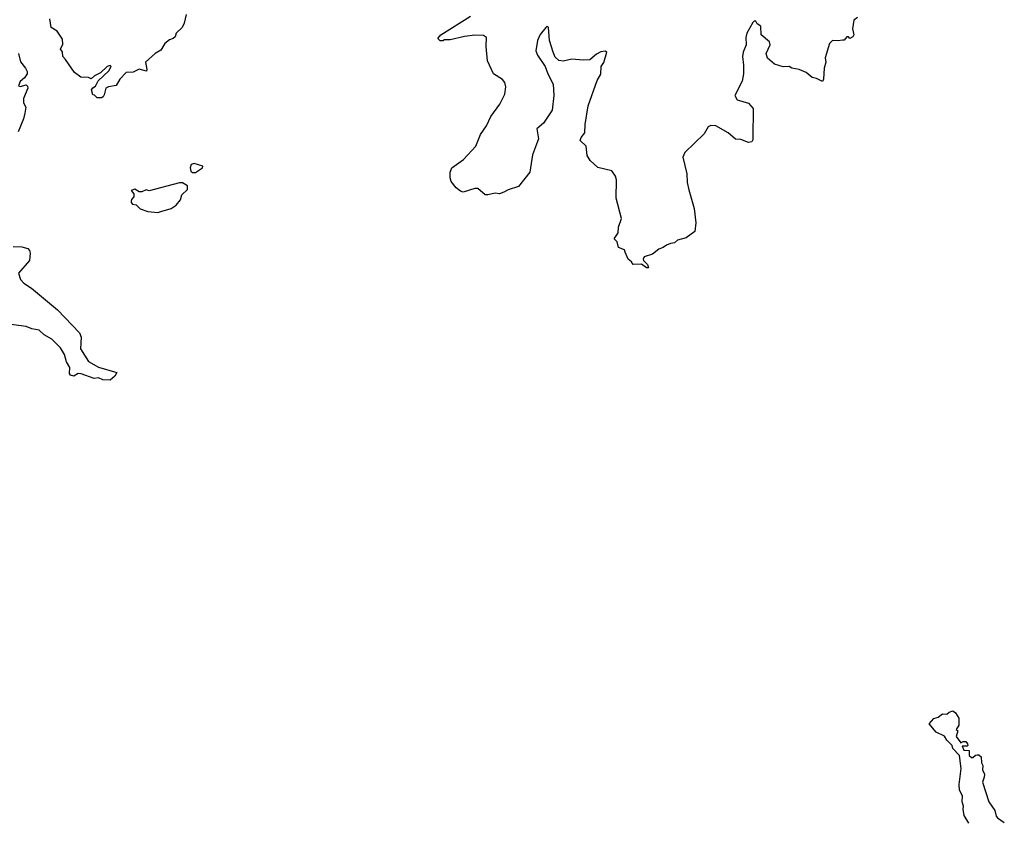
# Model space of a CAD drawing. Extents: x 2323203 to 2567568, y 883585 to 1022917.
# Tile 110 of 256: x 2456811 to 2463612, y 995330 to 1000869. Entities that reach past the tile are written whole.
import ezdxf

# ---------------------------------------------------------------- set-up
doc = ezdxf.new("R2010")
doc.units = 0

msp = doc.modelspace()

# ---------------------------------------------------------------- linework, layer by layer
at = {"layer": '0CON10XD'}
for points in [[(2457960, 1000905), (2457947.5, 1000845), (2457932.5, 1000815), (2457892.5, 1000775), (2457885, 1000750), (2457871.7, 1000738.3), (2457845, 1000730), (2457812.5, 1000705), (2457785, 1000657.5), (2457747.5, 1000635), (2457680, 1000575), (2457690, 1000525), (2457686.7, 1000513.3), (2457635, 1000526.7), (2457595, 1000507.5), (2457545, 1000503.3), (2457501.7, 1000458.3), (2457476.1, 1000413.9), (2457425, 1000406.2), (2457406.2, 1000395), (2457395, 1000350), (2457387.5, 1000335), (2457375, 1000330), (2457345, 1000330), (2457328.3, 1000348.3), (2457315, 1000350), (2457307.5, 1000385), (2457315, 1000397.5), (2457335, 1000410), (2457353.6, 1000446.4), (2457426.7, 1000515), (2457442.5, 1000545), (2457435, 1000552.5), (2457415, 1000546.7), (2457368, 1000502), (2457327.7, 1000482.3), (2457305, 1000460), (2457285, 1000470), (2457233, 1000473), (2457190, 1000505), (2457127.5, 1000595), (2457107.5, 1000615), (2457107, 1000647), (2457092.5, 1000665), (2457109.3, 1000700.7), (2457106.2, 1000735), (2457069.3, 1000789.3), (2457027.5, 1000815), (2457020, 1000875)], [(2462597.5, 1000885), (2462573.3, 1000865), (2462563.3, 1000805), (2462572.5, 1000765), (2462565, 1000750), (2462545, 1000740), (2462535, 1000750), (2462525, 1000750), (2462505, 1000727.5), (2462493, 1000727), (2462465, 1000722.5), (2462425, 1000726.2), (2462403.3, 1000705), (2462373.6, 1000606.4), (2462380, 1000575), (2462366.7, 1000535), (2462363, 1000457), (2462355, 1000442.5), (2462315, 1000463.3), (2462285, 1000470), (2462242.5, 1000505), (2462195, 1000523.8), (2462145, 1000533.8), (2462125, 1000546.7), (2462085, 1000543.3), (2462025, 1000562.5), (2461975, 1000602.5), (2461967.5, 1000635), (2461993.3, 1000695), (2461990, 1000715), (2461933.3, 1000765), (2461930, 1000825), (2461905, 1000840), (2461895, 1000860), (2461885, 1000860), (2461875, 1000850), (2461834.2, 1000775), (2461826.2, 1000745), (2461828.1, 1000695), (2461806.9, 1000645), (2461802.2, 1000615), (2461810.5, 1000555), (2461810, 1000495), (2461800.9, 1000445), (2461750.8, 1000345), (2461766.7, 1000315), (2461845, 1000291.2), (2461877.5, 1000255), (2461873.9, 1000053.9), (2461875, 1000040), (2461866.7, 1000025), (2461845, 1000020), (2461791.7, 1000041.7), (2461755, 1000042.5), (2461705, 1000086.7), (2461620, 1000135), (2461585, 1000138.8), (2461565, 1000128.8), (2461539.3, 1000080.7), (2461405, 999951.2), (2461390.2, 999919.8), (2461419.1, 999805), (2461421.2, 999745), (2461432.6, 999692.6), (2461468.8, 999565), (2461481.9, 999465), (2461473.8, 999405), (2461415, 999360.8), (2461355, 999345.8), (2461333.3, 999326.7), (2461305, 999323.3), (2461278.3, 999311.7), (2461255, 999294), (2461225, 999284), (2461181.2, 999248.8), (2461125, 999230), (2461116.7, 999215), (2461120, 999205), (2461147.6, 999177.6), (2461155, 999154.3), (2461141.2, 999155), (2461105, 999180), (2461047.5, 999177.5), (2461036.4, 999196.4), (2461013.9, 999213.9), (2460993, 999263), (2460988, 999278), (2460947.5, 999295), (2460937.5, 999335), (2460917.5, 999355), (2460944.1, 999395.9), (2460945.8, 999435), (2460967.5, 999495), (2460930.9, 999635), (2460933.6, 999763.6), (2460927, 999787), (2460901.2, 999825), (2460805, 999847.6), (2460750, 999895), (2460730.9, 999930.9), (2460724, 999995), (2460681.2, 1000035), (2460688, 1000055), (2460713.1, 1000086.9), (2460715.5, 1000145), (2460736.5, 1000275), (2460800.3, 1000449.7), (2460825, 1000492.5), (2460827.5, 1000545), (2460845, 1000572.5), (2460866.7, 1000645), (2460855, 1000651.2), (2460825, 1000648), (2460795, 1000631.2), (2460749.1, 1000590.9), (2460701.7, 1000588.3), (2460625, 1000595.6), (2460565, 1000583.3), (2460535, 1000588.1), (2460510.3, 1000610.3), (2460494.6, 1000645), (2460470.4, 1000725), (2460463.3, 1000815), (2460455, 1000823.3), (2460445, 1000816.2), (2460405, 1000767.5), (2460387.5, 1000725), (2460376.4, 1000655), (2460387.5, 1000625), (2460441.1, 1000545), (2460457.8, 1000495), (2460495, 1000422.5), (2460500.5, 1000345), (2460487.5, 1000245), (2460428.6, 1000155), (2460383.1, 1000115), (2460393.1, 1000045), (2460352.9, 999935), (2460333.8, 999815), (2460255, 999716.7), (2460185, 999694), (2460155, 999676.2), (2460125, 999666.7), (2460095, 999670), (2460045, 999658.8), (2460025, 999660), (2459975, 999702.5), (2459955, 999702.5), (2459875, 999676.7), (2459855, 999683.3), (2459825, 999707.5), (2459791.7, 999751.7), (2459783.6, 999776.4), (2459783.8, 999815), (2459796.2, 999845), (2459876.6, 999903.4), (2459962.2, 999995), (2459994.6, 1000075.4), (2460035, 1000136.7), (2460065, 1000200), (2460128, 1000285), (2460162.7, 1000355), (2460167.5, 1000405), (2460162.2, 1000435), (2460144.7, 1000454.7), (2460082.9, 1000495), (2460041.1, 1000585), (2460032.5, 1000685), (2460036, 1000745), (2460015, 1000760), (2459955, 1000761.2), (2459883, 1000753), (2459785, 1000730), (2459745, 1000730), (2459733, 1000723), (2459715, 1000722.5), (2459698.3, 1000738.3), (2459720, 1000765), (2459925.4, 1000894.6)], [(2456802.5, 1000635), (2456817, 1000577), (2456850, 1000535), (2456861.7, 1000511.7), (2456862.5, 1000495), (2456845, 1000467.5), (2456815, 1000442.5), (2456803, 1000413), (2456815, 1000407.5), (2456855, 1000420), (2456865, 1000410), (2456866.7, 1000395), (2456837.5, 1000325), (2456837.5, 1000295), (2456852.5, 1000265), (2456846.4, 1000223.6), (2456837.5, 1000185), (2456800, 1000095)], [(2458005, 999813.3), (2458025, 999813.8), (2458072.5, 999845), (2458076.4, 999856.4), (2458016.1, 999876.1), (2457995, 999867.5), (2457987.5, 999845), (2457993.3, 999823.3), (2458005, 999813.3)], [(2457765, 999536.7), (2457785, 999543.3), (2457855.9, 999564.1), (2457891.7, 999588.3), (2457922.5, 999625), (2457931.7, 999658.3), (2457970, 999695), (2457970, 999720), (2457935, 999742.5), (2457915, 999742.5), (2457705, 999687.5), (2457685, 999692.5), (2457655, 999680), (2457635, 999680), (2457605, 999697.5), (2457581.7, 999688.3), (2457600, 999665), (2457600, 999645), (2457583, 999627), (2457580, 999615), (2457580, 999605), (2457590, 999595), (2457615, 999590), (2457643, 999563), (2457695, 999543.8), (2457765, 999536.7)], [(2456765, 999302.5), (2456825, 999300), (2456867, 999287), (2456877.5, 999275), (2456882.5, 999255), (2456878.8, 999205), (2456803, 999117), (2456816, 999075), (2456838.3, 999048.3), (2456892, 999015), (2457072, 998865), (2457224.3, 998704.3), (2457234.3, 998674.3), (2457231.4, 998595), (2457286.8, 998506.8), (2457355, 998467.5), (2457481.7, 998431.7), (2457466.7, 998405), (2457435, 998377.5), (2457385, 998380), (2457355, 998393.3), (2457325, 998390), (2457235, 998422.5), (2457215, 998424.2), (2457185, 998406), (2457161.9, 998411.9), (2457155.8, 998425), (2457157.5, 998465), (2457134.3, 998505), (2457119.2, 998555), (2457092.2, 998602.2), (2457032.4, 998662.4), (2456980.8, 998690.8), (2456945, 998724.3), (2456895, 998732.2), (2456855, 998748.9), (2456734.3, 998764.3)], [(2463366.4, 995316.4), (2463335, 995370), (2463327.5, 995415), (2463330, 995435), (2463320, 995465), (2463322.5, 995505), (2463302.5, 995545), (2463300, 995585), (2463314, 995695), (2463302.5, 995785), (2463255, 995832.5), (2463252.5, 995855), (2463215, 995890), (2463199.3, 995919.3), (2463140, 995945), (2463092.5, 996002.5), (2463125, 996040), (2463155, 996050), (2463185, 996072.5), (2463215, 996070), (2463230, 996085), (2463255, 996092.5), (2463275, 996080), (2463297, 996043), (2463297.5, 995995), (2463280, 995965), (2463290, 995955), (2463280, 995915), (2463311.7, 995871.7), (2463328.3, 995881.7), (2463345, 995882.5), (2463357.5, 995865), (2463360, 995855), (2463355, 995850), (2463321.7, 995848.3), (2463331.7, 995821.7), (2463368.3, 995818.3), (2463370, 995785), (2463385, 995770), (2463395, 995770), (2463413, 995787), (2463425, 995790), (2463435, 995790), (2463452.5, 995775), (2463453.3, 995735), (2463462.5, 995715), (2463460, 995685), (2463473.8, 995655), (2463473.3, 995635), (2463460.7, 995600.7), (2463504, 995465), (2463547.1, 995405), (2463555.8, 995365), (2463563.5, 995353.5), (2463611.7, 995321.7)]]:
    msp.add_lwpolyline(points, dxfattribs=at)

doc.saveas('drawing.dxf')
